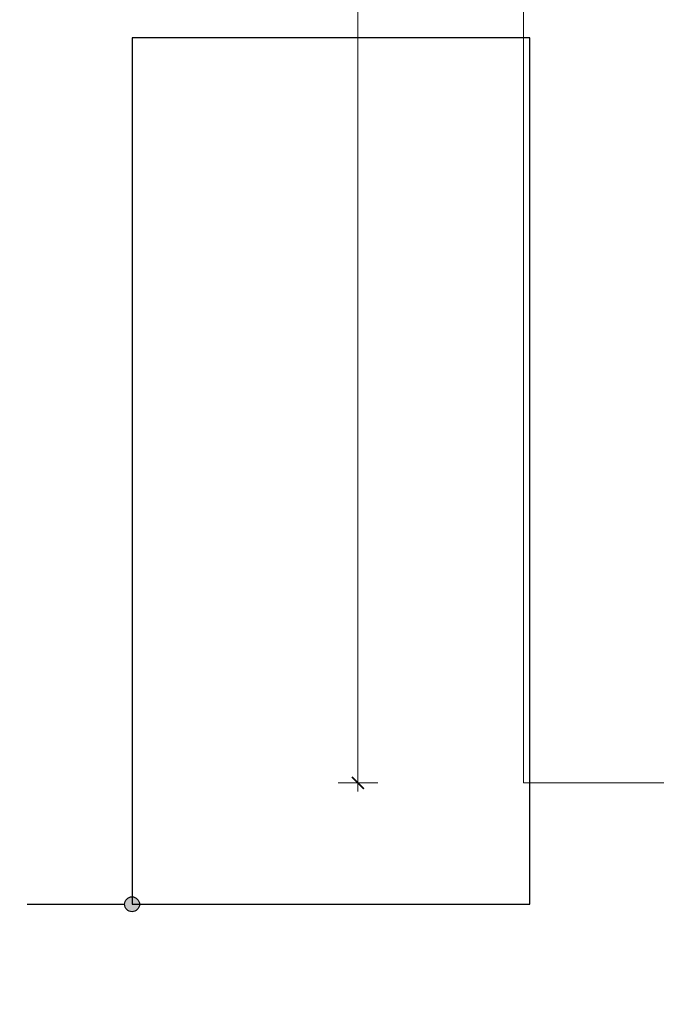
# Model space of a CAD drawing. Header units: millimetres. Extents: x -3034 to 546681, y -100001 to 133386.
# Tile 59 of 173: x 81557 to 82629, y -14733 to -13074. Entities that reach past the tile are written whole.
import ezdxf
from ezdxf.lldxf.tags import DXFTag

# ---------------------------------------------------------------- set-up
doc = ezdxf.new("R2010")
doc.units = ezdxf.units.MM
doc.set_wipeout_variables(frame=1)
doc.linetypes.add('ACAD_ISO03W100', pattern=[150, 60, -90])
doc.linetypes.add('Wipeout_Contour', pattern=[1000, 0, -1000])
doc.layers.get('Defpoints').update_dxf_attribs({"color": 252})
doc.layers.add('A-widok', color=7, linetype='Continuous', lineweight=15)
doc.layers.add('I_WYMIARY', color=6, linetype='Continuous', lineweight=18)
for name, color, linetype in [('ELEK CIENKIE', 80, 'Continuous'), ('ELEK ODGROMÓWKA', 214, 'Continuous'), ('Linia', 252, 'Continuous'), ('Słup', 252, 'Continuous')]:
    doc.layers.add(name, color=color, linetype=linetype)
doc.styles.add('DETALE1_100', font='arial.ttf', dxfattribs={"width": 0.6, "height": 200})
tags = doc.linetypes.add('DASH', pattern=[15, 10, -5]).pattern_tags.tags
tags[6:7] = [DXFTag(74, 4), DXFTag(75, 0), DXFTag(340, '0'), DXFTag(46, 0.0), DXFTag(50, 0.0), DXFTag(44, 0.0), DXFTag(45, 0.0)]
tags[4:5] = [DXFTag(74, 4), DXFTag(75, 0), DXFTag(340, '0'), DXFTag(46, 0.0), DXFTag(50, 0.0), DXFTag(44, 0.0), DXFTag(45, 0.0)]
doc.dimstyles.new('Detale 1_100', dxfattribs={"dimscale": 0.12, "dimtxt": 250, "dimasz": 20, "dimexe": 50, "dimexo": 0, "dimgap": 30, "dimtad": 1, "dimdec": 1, "dimlfac": 0.1, "dimzin": 9, "dimdsep": 46, "dimtxsty": 'DETALE1_100', "dimblk1": 'DIM_KRESKA_', "dimblk2": 'DIM_KRESKA_', "dimsah": 1, "dimcen": 0, "dimse1": 1, "dimse2": 1, "dimclrd": 256, "dimclre": 256, "dimclrt": 256, "dimadec": 0, "dimazin": 0, "dimtfac": 0.01, "dimtdec": 1, "dimtix": 1, "dimtofl": 0, "dimtmove": 0, "dimatfit": 3, "dimfxl": 1, "dimtolj": 1, "dimtzin": 12, "dimlwd": -1, "dimarcsym": 0})

# ---------------------------------------------------------------- blocks, each defined once
blk = doc.blocks.new('A$C67C5DD4D')
at = {"layer": 'Linia'}
blk.add_line((49941.7, 11089.6), (50106, 11089.6), dxfattribs=at)
at = {"color": 254, "linetype": 'Wipeout_Contour', "lineweight": 0, "ltscale": 429389.389688}
blk.add_wipeout([(50118.5, 11089.6), (50788.5, 11089.6), (50788.5, 12549.6), (50118.5, 12549.6)], dxfattribs=at).dxf.layer = 'Słup'
at = {"layer": 'Linia', "linetype": 'Continuous'}
blk.add_hatch(color=256, dxfattribs=at).paths.add_polyline_path([(50131, 11089.6), (50130.1, 11094.4), (50127.4, 11098.5), (50123.3, 11101.2), (50118.5, 11102.1), (50113.8, 11101.2), (50109.7, 11098.5), (50107, 11094.4), (50106, 11089.6), (50107, 11084.9), (50109.7, 11080.8), (50113.8, 11078.1), (50118.5, 11077.1), (50123.3, 11078.1), (50127.4, 11080.8), (50130.1, 11084.9)])
at = {"layer": 'Linia'}
blk.add_circle((50118.5, 11089.6), 12.5, dxfattribs=at)
at = {"layer": 'Słup'}
for p, q in [((50788.5, 12549.6), (50118.5, 12549.6)), ((50118.5, 12549.6), (50118.5, 11089.6)), ((50788.5, 11089.6), (50788.5, 12549.6)), ((50118.5, 11089.6), (50788.5, 11089.6))]:
    blk.add_line(p, q, dxfattribs=at)
blk = doc.blocks.new('iglice')
at = {"layer": 'ELEK CIENKIE', "color": 232, "linetype": 'ACAD_ISO03W100', "ltscale": 3}
for centre in [(-36414.8, 17462.6), (-27813.9, 9135.3)]:
    blk.add_circle(centre, 7540, dxfattribs=at)
blk = doc.blocks.new('DIM_KRESKA_')
for p, q in [((0, 14), (0, -14)), ((-6, 0), (6, 0))]:
    blk.add_line(p, q)
at = {"const_width": 1.2}
blk.add_lwpolyline([(-4.24, -4.24), (4.24, 4.24)], dxfattribs=at)
blk = doc.blocks.new('*D521')
at = {"layer": 'Defpoints', "color": 0}
for p in [(82405.3, -8959.8), (82126.5, -14359.8), (82405.3, -14359.8)]:
    blk.add_point(p, dxfattribs=at)
at = {"layer": 'I_WYMIARY'}
blk.add_line((82126.5, -8962.2), (82126.5, -14357.4), dxfattribs=at)
at = {"layer": 'I_WYMIARY', "xscale": 2.4, "yscale": 2.4, "zscale": 2.4}
for p, rotation in [((82126.5, -8959.8), 90), ((82126.5, -14359.8), 270)]:
    blk.add_blockref('DIM_KRESKA_', p, dxfattribs=dict(at, rotation=rotation))
at = {"layer": 'I_WYMIARY', "insert": (82020.8, -11659.8), "char_height": 200, "attachment_point": 5, "rotation": 90, "style": 'DETALE1_100'}
blk.add_mtext('\\A1;540', dxfattribs=at)

msp = doc.modelspace()

# ---------------------------------------------------------------- block references
msp.add_blockref('A$C67C5DD4D', (31627.445, -25653.943))

# ---------------------------------------------------------------- next in the draw order: linework, layer by layer
at = {"layer": 'A-widok', "color": 252, "linetype": 'DASH', "ltscale": 15, "true_color": 0x939393}
msp.add_lwpolyline([(82405.269, -14359.841), (84705.269, -14359.841), (84705.269, -8959.841), (82405.269, -8959.841)], close=True, dxfattribs=at)

# ---------------------------------------------------------------- next in the draw order: block references
at = {"layer": 'ELEK ODGROMÓWKA'}
msp.add_blockref('iglice', (111335.99, -24243.943), dxfattribs=at)

# ---------------------------------------------------------------- next in the draw order: dimensions: what is measured, and where the dimension line sits
at = {"layer": 'I_WYMIARY'}
dim = msp.add_linear_dim(base=(82126.532, -14359.841), p1=(82405.269, -8959.841), p2=(82405.269, -14359.841), angle=90, dimstyle='Detale 1_100', dxfattribs=at)
dim.commit()
dim.dimension.update_dxf_attribs({"geometry": '*D521', "text_midpoint": (82020.818, -11659.841)})

doc.saveas('drawing.dxf')
